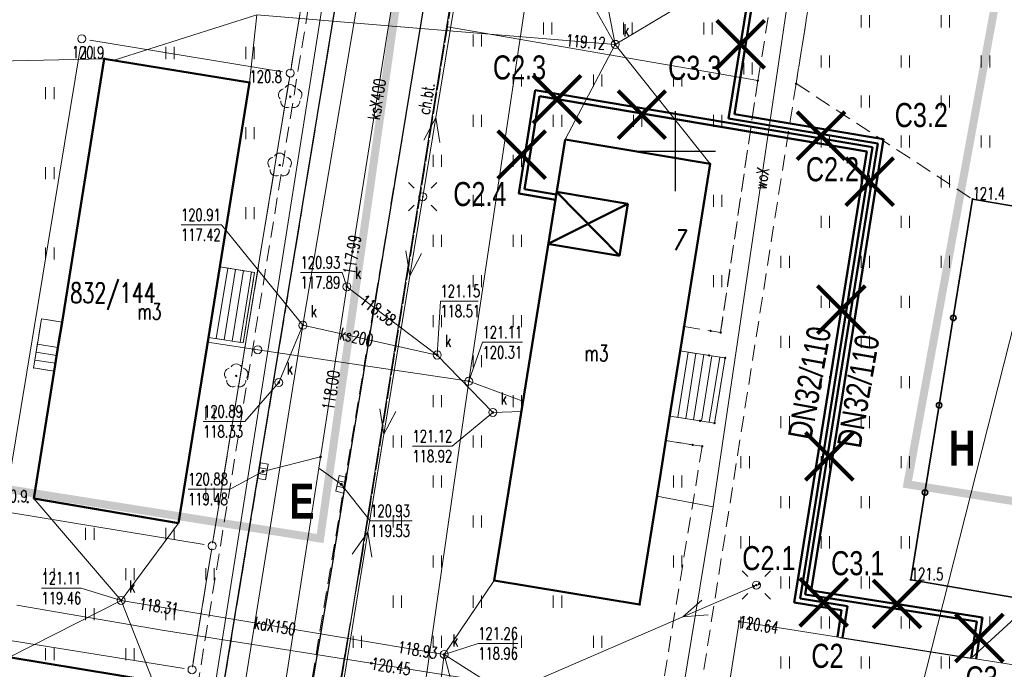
# Model space of a CAD drawing. Header units: metres. Extents: x 6594798 to 6595476, y 5882248 to 5882752.
# Tile 9 of 19: x 6595109 to 6595171, y 5882568 to 5882608. Entities that reach past the tile are written whole.
import ezdxf
from ezdxf import colors
from ezdxf.entities.mleader import LeaderData, LeaderLine
from ezdxf.enums import TextEntityAlignment as Align
from ezdxf.math import Vec2, Vec3

# ---------------------------------------------------------------- set-up
doc = ezdxf.new("R2010")
doc.units = ezdxf.units.M
doc.header["$MEASUREMENT"] = 0
for name, pattern in [('1', [0]), ('1_14', [1, -1]), ('1_OTKC', [1.5, 1, -0.5]), ('1_OTKJ', [2, 1.5, -0.5]), ('1_OTKK', [0]), ('1_OTSP', [1.5, 1, -0.5]), ('1_OTZI', [1.5, 1, -0.5]), ('1_OTZT', [1.5, 1, -0.5]), ('2_EGBS', [0]), ('2_EGBSG', [0]), ('2_EGBU_A', [0]), ('3_SUCP', [0]), ('3_SUEP_A', [0]), ('3_SUKP', [0]), ('3_SUTP_A', [0]), ('3_SUWP', [0]), ('BUR', [3, 2, -1]), ('GDE', [0]), ('GUK', [2, 1.5, -0.5])]:
    doc.linetypes.add(name, pattern=pattern)
doc.layers.get('0').update_dxf_attribs({"color": 250, "linetype": 'CONTINUOUS', "lineweight": 100})
for name, color, linetype, lineweight in [('00 Ciepłociąg', 200, 'CONTINUOUS', 50), ('Dzialki', 7, 'GDE', 18), ('EADTD_T_0_a', 7, 'CONTINUOUS', 18), ('EGBB_E_T_0', 7, 'CONTINUOUS', 20), ('EGBB_L_0', 7, '2_EGBU_A', 50), ('EGBE_L_3', 7, '2_EGBS', 18), ('Kontury', 90, 'GUK', 18), ('Numery_dzialek', 7, 'CONTINUOUS', 13), ('OTK_E_T_1', 7, 'CONTINUOUS', 0), ('OTK_L_0', 7, '1_OTKJ', 18), ('OTK_L_1', 7, '1_OTKK', 25), ('OTK_L_2', 7, '1_OTKC', 18), ('OTO_L_0', 7, 'CONTINUOUS', 35), ('OTR_T_1', 7, 'CONTINUOUS', 18), ('OTS_L_1', 7, '1_OTSP', 18), ('OTZ_L_3', 7, '1_OTZT', 18), ('OTZ_T_0', 3, 'CONTINUOUS', 18), ('Podzial_sekcyjny_krzyze', 7, '1', 0), ('Punkty', 7, 'CONTINUOUS', 18), ('SUCP_L_0', 200, '3_SUCP', 18), ('SUCR_T_0', 200, 'CONTINUOUS', 18), ('SUE_T_3', 7, 'CONTINUOUS', 18), ('SUEP_L_0', 1, '3_SUEP_A', 18), ('SUK_E_T_4', 34, 'CONTINUOUS', 0), ('SUK_T_1', 34, 'CONTINUOUS', 18), ('SUK_T_3', 34, 'CONTINUOUS', 18), ('SUKP_E_T_0', 34, 'CONTINUOUS', 0), ('SUKP_L_0', 34, '3_SUKP', 18), ('SUKR_T_0', 34, 'CONTINUOUS', 18), ('SUP_T_0', 7, 'CONTINUOUS', 18), ('SUP_T_2', 7, 'CONTINUOUS', 18), ('SUTP_L_0', 30, '3_SUTP_A', 18), ('SUTR_T_0', 30, 'CONTINUOUS', 18), ('SUWP_E_T_0', 5, 'CONTINUOUS', 0), ('SUWP_L_0', 5, '3_SUWP', 18), ('UZBOA_L_0', 7, '1', 25)]:
    doc.layers.add(name, color=color, linetype=linetype, lineweight=lineweight)
doc.layers.add('00 opis', color=7, linetype='CONTINUOUS')
doc.layers.add('CIENKA', color=7, linetype='CONTINUOUS')
doc.styles.get("Standard").update_dxf_attribs({"font": 'Simplex.SHX', "width": 0.75})
doc.styles.add('styl1', font='arial.ttf', dxfattribs={"width": 0.75, "height": 1.5})

# ---------------------------------------------------------------- blocks, each defined once
blk = doc.blocks.new('GRT')
at = {"linetype": 'Continuous'}
blk.add_circle((0, 0), 0.25, dxfattribs=at)
blk = doc.blocks.new('GRO')
at = {"linetype": 'Continuous'}
blk.add_circle((0, 0), 0.045, dxfattribs=at)
blk = doc.blocks.new('2_OTRN')
at = {"linetype": 'Continuous'}
blk.add_circle((0, 0), 0.045, dxfattribs=at)
blk = doc.blocks.new('2_OTZT')
at = {"linetype": 'Continuous'}
for p, q in [((-0.2625, -0.375), (-0.2625, 0.375)), ((0.2625, -0.375), (0.2625, 0.375))]:
    blk.add_line(p, q, dxfattribs=at)
blk = doc.blocks.new('2_OTZL')
at = {"linetype": 'Continuous'}
blk.add_circle((0, 0), 0.045, dxfattribs=at)
for centre, start, end in [((0, 0.375), 30.14012, 149.85988), ((-0.357, 0.116), 102.14447, 221.86002), ((0.357, 0.116), 318.13998, 77.85553), ((-0.22, -0.303), 174.14818, 293.85423), ((0.22, -0.303), 246.14577, 5.85182)]:
    blk.add_arc(centre, 0.375, start, end, dxfattribs=at)
blk = doc.blocks.new('4_SUPS')
at = {"linetype": 'Continuous'}
blk.add_circle((0, 0), 0.0625, dxfattribs=at)
blk = doc.blocks.new('4_SUEO_W')
at = {"linetype": 'Continuous'}
for p, q in [((-0.53035, 0.53035), (-0.8839, 0.8839)), ((0.53035, 0.53035), (0.8839, 0.8839)), ((-0.53035, -0.53035), (-0.8839, -0.8839)), ((0.53035, -0.53035), (0.8839, -0.8839))]:
    blk.add_line(p, q, dxfattribs=at)
blk.add_circle((0, 0), 0.025, dxfattribs=at)
blk = doc.blocks.new('4_SUPP')
at = {"linetype": 'Continuous'}
blk.add_circle((0, 0), 0.25, dxfattribs=at)
blk = doc.blocks.new('4_SUKK')
at = {"linetype": 'Continuous'}
for p, q in [((-0.5, -0.25), (-0.5, 0.25)), ((-0.5, 0.25), (0.5, 0.25)), ((-0.175, 0.25), (-0.175, -0.25)), ((0.175, 0.25), (0.175, -0.25)), ((0.5, 0.25), (0.5, -0.25)), ((0.5, -0.25), (-0.5, -0.25))]:
    blk.add_line(p, q, dxfattribs=at)
blk = doc.blocks.new('4_SUKS')
at = {"linetype": 'Continuous'}
blk.add_circle((0, 0), 0.25, dxfattribs=at)
blk = doc.blocks.new('4_SUPK')
at = {"linetype": 'Continuous'}
blk.add_circle((0, 0), 0.25, dxfattribs=at)

msp = doc.modelspace()

# ---------------------------------------------------------------- linework, layer by layer
at = {"layer": '00 Ciepłociąg', "linetype": 'Continuous'}
for p, q in [((6595154.797, 5882611.288), (6595153.31, 5882602.047)), ((6595155.163, 5882611.549), (6595153.676, 5882602.31)), ((6595141.245, 5882603.798), (6595140.21, 5882597.367)), ((6595141.51, 5882603.429), (6595140.576, 5882597.629)), ((6595141.245, 5882603.798), (6595162.298, 5882600.247)), ((6595141.51, 5882603.429), (6595161.931, 5882599.984)), ((6595153.31, 5882602.047), (6595162.618, 5882600.477)), ((6595153.676, 5882602.31), (6595162.985, 5882600.74)), ((6595162.298, 5882600.247), (6595157.769, 5882572.105)), ((6595162.618, 5882600.477), (6595158.09, 5882572.339)), ((6595162.985, 5882600.74), (6595158.457, 5882572.605)), ((6595161.931, 5882599.984), (6595157.402, 5882571.84)), ((6595142.497, 5882596.975), (6595140.21, 5882597.367)), ((6595142.551, 5882597.29), (6595140.576, 5882597.629)), ((6595169.163, 5882570.922), (6595158.457, 5882572.605)), ((6595157.769, 5882572.105), (6595160.729, 5882571.629)), ((6595168.797, 5882570.656), (6595158.09, 5882572.339)), ((6595157.402, 5882571.84), (6595160.364, 5882571.363)), ((6595160.364, 5882571.363), (6595160.1, 5882569.691)), ((6595160.729, 5882571.629), (6595160.417, 5882569.641)), ((6595169.163, 5882570.922), (6595168.755, 5882568.329)), ((6595168.797, 5882570.656), (6595168.439, 5882568.379))]:
    msp.add_line(p, q, dxfattribs=at)
at = {"layer": '00 opis', "color": 251, "linetype": 'BUR', "true_color": 0x636466, "const_width": 0.5}
msp.add_lwpolyline([(6595096.207, 5882538.999), (6595102.866, 5882579.782), (6595127.817, 5882575.836), (6595134.727, 5882624.347), (6595171.577, 5882618.1), (6595164.463, 5882579.221), (6595215.846, 5882571.072), (6595208.593, 5882525.147), (6595159.155, 5882533.357), (6595154.023, 5882501.095), (6595115.2, 5882506.657), (6595120.004, 5882533.77), (6595096.207, 5882538.999)], dxfattribs=at)
at = {"layer": 'CIENKA', "color": 1, "linetype": 'Continuous', "lineweight": 90}
for p, q in [((6595152.567, 5882608.154), (6595155.54, 5882605.181)), ((6595152.567, 5882605.181), (6595155.54, 5882608.154)), ((6595141.121, 5882604.73), (6595144.094, 5882601.757)), ((6595141.121, 5882601.757), (6595144.094, 5882604.73)), ((6595146.406, 5882603.762), (6595149.379, 5882600.788)), ((6595146.406, 5882600.788), (6595149.379, 5882603.762)), ((6595157.591, 5882602.462), (6595160.564, 5882599.488)), ((6595157.591, 5882599.488), (6595160.564, 5882602.462)), ((6595138.906, 5882601.262), (6595141.879, 5882598.288)), ((6595138.906, 5882598.288), (6595141.879, 5882601.262)), ((6595160.616, 5882599.587), (6595163.589, 5882596.613)), ((6595160.616, 5882596.613), (6595163.589, 5882599.587)), ((6595158.854, 5882591.591), (6595161.828, 5882588.617)), ((6595158.854, 5882588.617), (6595161.828, 5882591.591)), ((6595158.116, 5882582.462), (6595161.089, 5882579.488)), ((6595158.116, 5882579.488), (6595161.089, 5882582.462)), ((6595157.762, 5882573.353), (6595160.736, 5882570.38)), ((6595157.762, 5882570.38), (6595160.736, 5882573.353)), ((6595162.323, 5882573.25), (6595165.297, 5882570.277)), ((6595162.323, 5882570.277), (6595165.297, 5882573.25)), ((6595167.472, 5882571.112), (6595170.446, 5882568.139)), ((6595167.472, 5882568.139), (6595170.446, 5882571.112))]:
    msp.add_line(p, q, dxfattribs=at)
at = {"layer": 'Dzialki'}
for p, q in [((6595123.69, 5882533.204), (6595141.67, 5882644.696)), ((6595127.139, 5882612.157), (6595126.031, 5882605.363)), ((6595112.859, 5882606.517), (6595108.161, 5882578.013)), ((6595125.457, 5882604.951), (6595113.433, 5882606.929)), ((6595125.869, 5882604.377), (6595121.161, 5882575.873)), ((6595108.573, 5882577.439), (6595120.587, 5882575.461)), ((6595121, 5882574.887), (6595119.9, 5882568.143)), ((6595119.326, 5882567.729), (6595107.814, 5882569.581))]:
    msp.add_line(p, q, dxfattribs=at)
at = {"layer": 'EGBB_L_0', "linetype": '2_EGBU_A'}
for p, q in [((6595111.707, 5882589.333), (6595114.337, 5882605.769)), ((6595123.407, 5882604.292), (6595114.337, 5882605.769)), ((6595121.552, 5882592.785), (6595123.407, 5882604.292)), ((6595138.676, 5882573.225), (6595143.1, 5882600.727)), ((6595152.15, 5882599.201), (6595143.1, 5882600.727)), ((6595150.299, 5882587.645), (6595152.15, 5882599.201)), ((6595147.014, 5882596.72), (6595142.576, 5882597.469)), ((6595146.49, 5882593.462), (6595142.576, 5882597.469)), ((6595142.052, 5882594.211), (6595147.014, 5882596.72)), ((6595146.49, 5882593.462), (6595147.014, 5882596.72)), ((6595146.49, 5882593.462), (6595142.003, 5882594.219)), ((6595120.845, 5882588.386), (6595121.552, 5882592.785)), ((6595111.488, 5882588.006), (6595111.707, 5882589.333)), ((6595111.214, 5882586.28), (6595111.488, 5882588.006)), ((6595118.973, 5882576.79), (6595120.845, 5882588.386)), ((6595149.685, 5882583.793), (6595150.299, 5882587.645)), ((6595109.943, 5882578.326), (6595111.214, 5882586.28)), ((6595149.39, 5882581.967), (6595149.685, 5882583.793)), ((6595149.05, 5882579.841), (6595149.39, 5882581.967)), ((6595147.757, 5882571.728), (6595149.05, 5882579.841)), ((6595118.973, 5882576.79), (6595109.943, 5882578.326)), ((6595147.757, 5882571.728), (6595138.676, 5882573.225)), ((6595117.466, 5882566.94), (6595108.385, 5882568.446))]:
    msp.add_line(p, q, dxfattribs=at)
at = {"layer": 'EGBE_L_3', "linetype": '2_EGBS'}
for p, q in [((6595120.845, 5882588.386), (6595121.552, 5882592.785)), ((6595122.046, 5882592.706), (6595121.337, 5882588.306)), ((6595122.539, 5882592.626), (6595121.831, 5882588.226)), ((6595123.033, 5882592.547), (6595122.324, 5882588.146)), ((6595123.527, 5882592.467), (6595122.818, 5882588.066)), ((6595123.722, 5882592.436), (6595123.011, 5882588.035)), ((6595110.42, 5882589.541), (6595110.211, 5882588.214)), ((6595111.707, 5882589.333), (6595110.42, 5882589.541)), ((6595111.488, 5882588.006), (6595111.707, 5882589.333)), ((6595110.171, 5882587.959), (6595111.449, 5882587.757)), ((6595111.214, 5882586.28), (6595111.488, 5882588.006)), ((6595123.011, 5882588.035), (6595120.845, 5882588.386)), ((6595110.093, 5882587.465), (6595111.371, 5882587.263)), ((6595149.635, 5882583.481), (6595150.283, 5882587.543)), ((6595150.283, 5882587.543), (6595149.646, 5882583.48)), ((6595150.777, 5882587.466), (6595150.14, 5882583.401)), ((6595151.271, 5882587.388), (6595150.634, 5882583.323)), ((6595151.765, 5882587.311), (6595151.127, 5882583.244)), ((6595110.015, 5882586.971), (6595111.292, 5882586.769)), ((6595152.259, 5882587.233), (6595151.608, 5882583.168)), ((6595152.752, 5882587.154), (6595152.102, 5882583.091)), ((6595153.09, 5882587.1), (6595152.43, 5882583.04)), ((6595109.937, 5882586.477), (6595111.214, 5882586.28)), ((6595151.53, 5882583.18), (6595149.635, 5882583.481)), ((6595152.43, 5882583.04), (6595151.53, 5882583.18))]:
    msp.add_line(p, q, dxfattribs=at)
at = {"layer": 'EGBE_L_3', "linetype": '2_EGBSG'}
for p, q in [((6595121.552, 5882592.785), (6595123.722, 5882592.436)), ((6595110.211, 5882588.214), (6595109.937, 5882586.477)), ((6595150.283, 5882587.543), (6595152.09, 5882587.26)), ((6595152.09, 5882587.26), (6595153.09, 5882587.1))]:
    msp.add_line(p, q, dxfattribs=at)
at = {"layer": 'EGBE_L_3', "linetype": '2_EGBS'}
for p in [(6595121.552, 5882592.785), (6595109.937, 5882586.477)]:
    msp.add_point(p, dxfattribs=at)
at = {"layer": 'Kontury'}
for p, q in [((6595123.637, 5882532.878), (6595141.723, 5882645.022)), ((6595125.977, 5882605.038), (6595127.193, 5882612.482)), ((6595121.108, 5882575.548), (6595125.922, 5882604.702)), ((6595119.847, 5882567.818), (6595121.053, 5882575.212))]:
    msp.add_line(p, q, dxfattribs=at)
at = {"layer": 'OTK_L_0', "linetype": '1_OTKJ'}
for p, q in [((6595124, 5882580.07), (6595134.075, 5882641.269)), ((6595128.667, 5882574.814), (6595134.372, 5882609.52)), ((6595114.175, 5882520.339), (6595124, 5882580.07)), ((6595128.667, 5882574.814), (6595121.458, 5882531.939))]:
    msp.add_line(p, q, dxfattribs=at)
at = {"layer": 'OTK_L_1', "linetype": '1_OTKK'}
for p, q in [((6595124, 5882580.07), (6595134.075, 5882641.269)), ((6595128.667, 5882574.814), (6595134.372, 5882609.52)), ((6595114.175, 5882520.339), (6595124, 5882580.07)), ((6595128.667, 5882574.814), (6595121.458, 5882531.939))]:
    msp.add_line(p, q, dxfattribs=at)
at = {"layer": 'OTK_L_2', "linetype": '1_OTKC'}
for p, q in [((6595164.5, 5882647.69), (6595157.52, 5882604.22)), ((6595118.445, 5882556.124), (6595133.13, 5882645.952)), ((6595134.075, 5882641.269), (6595124, 5882580.07)), ((6595155.13, 5882604.4), (6595157.9, 5882621.15)), ((6595134.372, 5882609.52), (6595121.458, 5882531.939)), ((6595136.008, 5882609.247), (6595135.757, 5882607.75)), ((6595135.757, 5882607.75), (6595130.393, 5882574.53)), ((6595157.52, 5882604.22), (6595151.4, 5882565.37)), ((6595152.81, 5882588.69), (6595155.13, 5882604.4)), ((6595150.283, 5882587.543), (6595150.525, 5882589.054)), ((6595150.525, 5882589.054), (6595152.18, 5882588.79)), ((6595152.18, 5882588.79), (6595152.81, 5882588.69)), ((6595150.283, 5882587.543), (6595152.09, 5882587.26)), ((6595152.09, 5882587.26), (6595153.09, 5882587.1)), ((6595153.09, 5882587.1), (6595152.43, 5882583.04)), ((6595149.387, 5882581.949), (6595149.635, 5882583.481)), ((6595149.635, 5882583.481), (6595151.53, 5882583.18)), ((6595151.53, 5882583.18), (6595152.43, 5882583.04)), ((6595151.06, 5882581.68), (6595149.387, 5882581.949)), ((6595151.66, 5882581.59), (6595148.518, 5882562.516)), ((6595151.66, 5882581.59), (6595151.06, 5882581.68)), ((6595124, 5882580.07), (6595114.175, 5882520.339)), ((6595130.393, 5882574.53), (6595123.088, 5882532.626))]:
    msp.add_line(p, q, dxfattribs=at)
at = {"layer": 'OTO_L_0'}
for p, q in [((6595168.532, 5882597.002), (6595167.331, 5882589.599)), ((6595174.898, 5882595.918), (6595168.532, 5882597.002)), ((6595167.331, 5882589.599), (6595166.447, 5882584.153)), ((6595166.447, 5882584.153), (6595165.564, 5882578.708)), ((6595165.564, 5882578.708), (6595164.68, 5882573.262)), ((6595164.68, 5882573.262), (6595172.071, 5882571.986))]:
    msp.add_line(p, q, dxfattribs=at)
for centre in [(6595167.331, 5882589.599), (6595166.447, 5882584.153), (6595165.564, 5882578.708)]:
    msp.add_circle(centre, 0.17, dxfattribs=at)
at = {"layer": 'OTS_L_1', "linetype": '1_OTSP'}
for p, q in [((6595168.532, 5882597.002), (6595164.68, 5882573.262)), ((6595182.291, 5882594.66), (6595168.532, 5882597.002)), ((6595164.68, 5882573.262), (6595178.479, 5882570.879))]:
    msp.add_line(p, q, dxfattribs=at)
at = {"layer": 'OTZ_L_3', "linetype": '1_OTZI'}
for p, q in [((6595142.309, 5882646.555), (6595135.757, 5882607.75)), ((6595118.445, 5882556.124), (6595133.13, 5882645.952)), ((6595155.13, 5882604.4), (6595157.9, 5882621.15)), ((6595130.393, 5882574.53), (6595135.757, 5882607.75)), ((6595114.337, 5882605.769), (6595111.707, 5882589.333)), ((6595123.407, 5882604.292), (6595114.337, 5882605.769)), ((6595121.547, 5882592.786), (6595123.407, 5882604.292)), ((6595157.52, 5882604.22), (6595151.4, 5882565.37)), ((6595155.13, 5882604.4), (6595152.81, 5882588.69)), ((6595138.676, 5882573.225), (6595143.1, 5882600.727)), ((6595143.1, 5882600.727), (6595152.15, 5882599.201)), ((6595152.15, 5882599.201), (6595150.525, 5882589.054)), ((6595168.532, 5882597.002), (6595164.68, 5882573.262)), ((6595182.291, 5882594.66), (6595168.532, 5882597.002)), ((6595123.722, 5882592.436), (6595121.547, 5882592.786)), ((6595123.011, 5882588.035), (6595123.722, 5882592.436)), ((6595110.42, 5882589.541), (6595109.937, 5882586.477)), ((6595111.707, 5882589.333), (6595110.42, 5882589.541)), ((6595150.525, 5882589.054), (6595152.18, 5882588.79)), ((6595118.973, 5882576.79), (6595120.845, 5882588.386)), ((6595120.845, 5882588.386), (6595123.011, 5882588.035)), ((6595109.937, 5882586.477), (6595111.214, 5882586.28)), ((6595111.214, 5882586.28), (6595109.943, 5882578.326)), ((6595149.387, 5882581.949), (6595149.061, 5882579.891)), ((6595149.387, 5882581.949), (6595151.06, 5882581.68)), ((6595151.66, 5882581.59), (6595148.518, 5882562.516)), ((6595149.061, 5882579.891), (6595147.757, 5882571.728)), ((6595109.943, 5882578.326), (6595118.973, 5882576.79)), ((6595123.088, 5882532.626), (6595130.393, 5882574.53)), ((6595147.757, 5882571.728), (6595138.676, 5882573.225)), ((6595164.68, 5882573.262), (6595178.479, 5882570.879)), ((6595108.385, 5882568.446), (6595117.466, 5882566.94))]:
    msp.add_line(p, q, dxfattribs=at)
at = {"layer": 'OTZ_L_3', "linetype": '1_OTZT'}
for p, q in [((6595157.52, 5882604.22), (6595161.293, 5882627.721)), ((6595157.52, 5882604.22), (6595168.532, 5882597.002)), ((6595152.81, 5882588.69), (6595152.18, 5882588.79)), ((6595151.06, 5882581.68), (6595151.66, 5882581.59))]:
    msp.add_line(p, q, dxfattribs=at)
at = {"layer": 'OTZ_L_3', "linetype": '1_14'}
for p, q in [((6595155.13, 5882604.4), (6595135.757, 5882607.75)), ((6595104.072, 5882605.522), (6595114.337, 5882605.769))]:
    msp.add_line(p, q, dxfattribs=at)
at = {"layer": 'Podzial_sekcyjny_krzyze'}
for p, q in [((6595150, 5882597.5), (6595150, 5882602.5)), ((6595147.5, 5882600), (6595152.5, 5882600))]:
    msp.add_line(p, q, dxfattribs=at)
at = {"layer": 'SUCP_L_0', "linetype": '3_SUCP'}
for p, q in [((6595117.95, 5882570.118), (6595108.895, 5882571.68)), ((6595137.699, 5882567.002), (6595117.95, 5882570.118)), ((6595153.963, 5882570.656), (6595153.008, 5882564.584)), ((6595191.315, 5882564.78), (6595153.963, 5882570.656))]:
    msp.add_line(p, q, dxfattribs=at)
at = {"layer": 'SUEP_L_0', "linetype": '3_SUEP_A'}
for p, q in [((6595135.031, 5882602.094), (6595136.653, 5882611.962)), ((6595134.219, 5882597.16), (6595135.031, 5882602.094)), ((6595134.294, 5882600.695), (6595135.031, 5882602.094)), ((6595135.031, 5882602.094), (6595135.281, 5882600.533)), ((6595133.413, 5882592.226), (6595134.219, 5882597.16)), ((6595133.162, 5882593.787), (6595133.413, 5882592.226)), ((6595133.413, 5882592.226), (6595134.148, 5882593.625)), ((6595131.8, 5882582.357), (6595133.413, 5882592.226)), ((6595131.549, 5882583.918), (6595131.8, 5882582.357)), ((6595131.8, 5882582.357), (6595132.536, 5882583.756)), ((6595130.799, 5882576.23), (6595131.8, 5882582.357)), ((6595129.187, 5882566.361), (6595130.799, 5882576.23)), ((6595129.817, 5882574.871), (6595130.799, 5882576.23)), ((6595130.799, 5882576.23), (6595131.051, 5882574.669)), ((6595150.454, 5882570.949), (6595155.045, 5882572.93)), ((6595151.633, 5882572.003), (6595150.454, 5882570.949)), ((6595132.971, 5882563.407), (6595150.454, 5882570.949)), ((6595150.454, 5882570.949), (6595152.029, 5882571.084))]:
    msp.add_line(p, q, dxfattribs=at)
at = {"layer": 'SUKP_L_0', "linetype": '3_SUKP'}
for p, q in [((6595132.666, 5882624.156), (6595126.737, 5882589.143)), ((6595134.356, 5882622.022), (6595132.09, 5882607.829)), ((6595146.234, 5882606.664), (6595145.086, 5882612.497)), ((6595146.234, 5882606.664), (6595153.654, 5882611.09)), ((6595123.866, 5882608.506), (6595114.951, 5882605.669)), ((6595123.407, 5882604.292), (6595123.866, 5882608.506)), ((6595123.866, 5882608.506), (6595132.09, 5882607.829)), ((6595129.49, 5882591.545), (6595132.09, 5882607.829)), ((6595132.09, 5882607.829), (6595146.234, 5882606.664)), ((6595146.234, 5882606.664), (6595143.1, 5882600.727)), ((6595146.234, 5882606.664), (6595152.15, 5882599.201)), ((6595127.733, 5882580.218), (6595129.49, 5882591.545)), ((6595129.49, 5882591.545), (6595135.122, 5882587.286)), ((6595126.737, 5882589.143), (6595120.213, 5882548.809)), ((6595126.737, 5882589.143), (6595125.236, 5882585.564)), ((6595126.737, 5882589.143), (6595135.122, 5882587.286)), ((6595135.122, 5882587.286), (6595138.592, 5882583.707)), ((6595138.592, 5882583.707), (6595140.371, 5882583.762)), ((6595124.249, 5882580.027), (6595127.842, 5882580.937)), ((6595127.733, 5882580.218), (6595123.864, 5882555.279)), ((6595129.138, 5882579.219), (6595127.733, 5882580.218)), ((6595115.396, 5882571.979), (6595109.943, 5882578.326)), ((6595115.396, 5882571.979), (6595118.973, 5882576.79)), ((6595135.561, 5882568.607), (6595138.676, 5882573.225)), ((6595108.476, 5882568.465), (6595115.396, 5882571.979)), ((6595115.396, 5882571.979), (6595117.376, 5882566.961)), ((6595135.561, 5882568.607), (6595115.396, 5882571.979)), ((6595135.561, 5882568.607), (6595132.974, 5882548.051)), ((6595135.561, 5882568.607), (6595137.063, 5882562.977)), ((6595135.561, 5882568.607), (6595146.179, 5882561.888))]:
    msp.add_line(p, q, dxfattribs=at)
at = {"layer": 'SUKR_T_0', "linetype": 'Continuous', "lineweight": 0}
for p, q in [((6595146.234, 5882606.664), (6595144.736, 5882609.315)), ((6595119.135, 5882595.405), (6595121.659, 5882595.405)), ((6595126.737, 5882589.143), (6595121.659, 5882595.405)), ((6595126.593, 5882592.429), (6595129.199, 5882592.429)), ((6595129.49, 5882591.545), (6595129.199, 5882592.429)), ((6595135.122, 5882587.286), (6595135.325, 5882590.654)), ((6595135.325, 5882590.654), (6595137.686, 5882590.654)), ((6595125.236, 5882585.564), (6595123.118, 5882583.143)), ((6595138.592, 5882583.707), (6595136.049, 5882581.602)), ((6595120.513, 5882583.143), (6595123.118, 5882583.143)), ((6595133.579, 5882581.602), (6595136.049, 5882581.602)), ((6595124.249, 5882580.027), (6595122.209, 5882578.925)), ((6595119.577, 5882578.925), (6595122.209, 5882578.925)), ((6595129.138, 5882579.219), (6595130.943, 5882576.943)), ((6595130.943, 5882576.943), (6595133.549, 5882576.943)), ((6595110.426, 5882572.744), (6595112.896, 5882572.744)), ((6595115.396, 5882571.979), (6595112.896, 5882572.744)), ((6595135.561, 5882568.607), (6595137.687, 5882569.288)), ((6595137.687, 5882569.288), (6595140.157, 5882569.288))]:
    msp.add_line(p, q, dxfattribs=at)
at = {"layer": 'SUTP_L_0', "linetype": '3_SUTP_A'}
for p, q in [((6595142.725, 5882623.275), (6595137.089, 5882585.649)), ((6595123.925, 5882587.612), (6595120.794, 5882588.086)), ((6595137.089, 5882585.649), (6595123.925, 5882587.612)), ((6595131.775, 5882548.807), (6595137.089, 5882585.649)), ((6595137.089, 5882585.649), (6595140.476, 5882584.41))]:
    msp.add_line(p, q, dxfattribs=at)
at = {"layer": 'SUTR_T_0', "linetype": 'Continuous', "lineweight": 0}
for p, q in [((6595137.089, 5882585.649), (6595137.949, 5882588.077)), ((6595137.949, 5882588.077), (6595140.446, 5882588.077))]:
    msp.add_line(p, q, dxfattribs=at)
at = {"layer": 'SUWP_L_0', "linetype": '3_SUWP'}
for p, q in [((6595118.464, 5882548.913), (6595130.313, 5882624.019)), ((6595152.342, 5882577.815), (6595158.262, 5882617.858)), ((6595164.521, 5882563.263), (6595174.12, 5882601.074)), ((6595148.837, 5882578.484), (6595152.342, 5882577.815)), ((6595148.495, 5882554.375), (6595152.342, 5882577.815))]:
    msp.add_line(p, q, dxfattribs=at)
at = {"layer": 'UZBOA_L_0', "linetype": '1'}
for p, q in [((6595150, 5882597.5), (6595150, 5882602.5)), ((6595147.5, 5882600), (6595152.5, 5882600))]:
    msp.add_line(p, q, dxfattribs=at)

# ---------------------------------------------------------------- block references
at = {"layer": 'OTR_T_1'}
for p, rotation in [((6595114.337, 5882605.769), 359.2009685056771), ((6595123.407, 5882604.292), 359.2009681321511), ((6595168.532, 5882597.002), 359.2009662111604), ((6595109.56, 5882578.101), 359.2009680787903), ((6595164.68, 5882573.262), 359.2009658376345)]:
    msp.add_blockref('2_OTRN', p, dxfattribs=dict(at, rotation=rotation))
at = {"layer": 'OTZ_L_3'}
for p in [(6595161.84, 5882608.1), (6595166.84, 5882608.1), (6595142.02, 5882607.66), (6595147.02, 5882607.66), (6595152.02, 5882607.66), (6595137.63, 5882606.9), (6595113.445, 5882606.124), (6595118.445, 5882606.124), (6595123.445, 5882606.124), (6595159.34, 5882605.6), (6595164.34, 5882605.6), (6595169.34, 5882605.6), (6595154.52, 5882605.16), (6595140.13, 5882604.4), (6595145.13, 5882604.4), (6595150.13, 5882604.4), (6595110.945, 5882603.624), (6595161.84, 5882603.1), (6595166.84, 5882603.1), (6595137.63, 5882601.9), (6595142.63, 5882601.9), (6595147.63, 5882601.9), (6595152.63, 5882601.9), (6595123.445, 5882601.124), (6595159.34, 5882600.6), (6595164.34, 5882600.6), (6595169.34, 5882600.6), (6595135.13, 5882599.4), (6595140.13, 5882599.4), (6595110.945, 5882598.624), (6595161.84, 5882598.1), (6595166.84, 5882598.1), (6595137.63, 5882596.9), (6595152.63, 5882596.9), (6595123.445, 5882596.124), (6595159.34, 5882595.6), (6595164.34, 5882595.6), (6595135.13, 5882594.4), (6595140.13, 5882594.4), (6595110.945, 5882593.624), (6595156.84, 5882593.1), (6595161.84, 5882593.1), (6595166.84, 5882593.1), (6595137.63, 5882591.9), (6595152.63, 5882591.9), (6595159.34, 5882590.6), (6595164.34, 5882590.6), (6595135.13, 5882589.4), (6595140.13, 5882589.4), (6595156.84, 5882588.1), (6595161.84, 5882588.1), (6595137.63, 5882586.9), (6595159.34, 5882585.6), (6595164.34, 5882585.6), (6595135.13, 5882584.4), (6595140.13, 5882584.4), (6595120.945, 5882583.624), (6595156.84, 5882583.1), (6595161.84, 5882583.1), (6595132.63, 5882581.9), (6595137.63, 5882581.9), (6595154.34, 5882580.6), (6595159.34, 5882580.6), (6595164.34, 5882580.6), (6595135.13, 5882579.4), (6595150.13, 5882579.4), (6595120.945, 5882578.624), (6595156.84, 5882578.1), (6595161.84, 5882578.1), (6595132.63, 5882576.9), (6595137.63, 5882576.9), (6595113.445, 5882576.124), (6595118.445, 5882576.124), (6595154.34, 5882575.6), (6595159.34, 5882575.6), (6595164.34, 5882575.6), (6595135.13, 5882574.4), (6595150.13, 5882574.4), (6595110.945, 5882573.624), (6595115.945, 5882573.624), (6595120.945, 5882573.624), (6595156.84, 5882573.1), (6595161.84, 5882573.1), (6595132.63, 5882571.9), (6595137.63, 5882571.9), (6595142.63, 5882571.9), (6595113.445, 5882571.124), (6595118.445, 5882571.124), (6595154.34, 5882570.6), (6595159.34, 5882570.6), (6595164.34, 5882570.6), (6595169.34, 5882570.6), (6595130.13, 5882569.4), (6595135.13, 5882569.4), (6595140.13, 5882569.4), (6595145.13, 5882569.4), (6595110.945, 5882568.624), (6595115.945, 5882568.624), (6595156.84, 5882568.1), (6595161.84, 5882568.1), (6595166.84, 5882568.1)]:
    msp.add_blockref('2_OTZT', p, dxfattribs=at)
at = {"layer": 'OTZ_T_0'}
for p in [(6595125.95, 5882603.4), (6595125.29, 5882599.13), (6595122.58, 5882585.98)]:
    msp.add_blockref('2_OTZL', p, dxfattribs=at)
at = {"layer": 'Punkty'}
for name, p in [('GRT', (6595112.94, 5882607.01)), ('GRT', (6595125.95, 5882604.87)), ('GRO', (6595155.13, 5882604.4)), ('GRO', (6595157.52, 5882604.22)), ('GRO', (6595125.95, 5882603.4)), ('GRO', (6595125.29, 5882599.13)), ('GRO', (6595152.15, 5882599.2)), ('GRO', (6595150.52, 5882589.05)), ('GRO', (6595152.18, 5882588.79)), ('GRO', (6595152.81, 5882588.69)), ('GRO', (6595150.28, 5882587.54)), ('GRO', (6595152.09, 5882587.26)), ('GRO', (6595153.09, 5882587.1)), ('GRO', (6595122.58, 5882585.98)), ('GRO', (6595149.63, 5882583.48)), ('GRO', (6595151.53, 5882583.18)), ('GRO', (6595152.43, 5882583.04)), ('GRO', (6595149.39, 5882581.95)), ('GRO', (6595151.06, 5882581.68)), ('GRO', (6595151.66, 5882581.59)), ('GRT', (6595121.08, 5882575.38)), ('GRO', (6595154.89, 5882572.86)), ('GRO', (6595155.04, 5882572.93)), ('GRO', (6595155.2, 5882573)), ('GRO', (6595147.76, 5882571.73)), ('GRT', (6595119.82, 5882567.65))]:
    msp.add_blockref(name, p, dxfattribs=at)
at = {"layer": 'SUCR_T_0'}
for p, rotation in [((6595153.963, 5882570.656), 359.2009661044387), ((6595131.011, 5882568.058), 359.200967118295)]:
    msp.add_blockref('4_SUPS', p, dxfattribs=dict(at, rotation=rotation))
at = {"layer": 'SUE_T_3'}
for name, p in [('4_SUEO_W', (6595134.219, 5882597.16)), ('4_SUPP', (6595134.219, 5882597.16)), ('4_SUEO_W', (6595155.045, 5882572.93)), ('4_SUPP', (6595155.045, 5882572.93))]:
    msp.add_blockref(name, p, dxfattribs=at)
at = {"layer": 'SUK_T_1'}
for p, rotation in [((6595124.249, 5882580.027), 80.57084120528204), ((6595129.138, 5882579.219), 77.55083208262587)]:
    msp.add_blockref('4_SUKK', p, dxfattribs=dict(at, rotation=rotation))
at = {"layer": 'SUK_T_3'}
for p in [(6595146.234, 5882606.664), (6595129.49, 5882591.545), (6595126.737, 5882589.143), (6595135.122, 5882587.286), (6595125.236, 5882585.564), (6595138.592, 5882583.707), (6595115.396, 5882571.979), (6595135.561, 5882568.607)]:
    msp.add_blockref('4_SUKS', p, dxfattribs=at)
at = {"layer": 'SUKR_T_0'}
for p, rotation in [((6595144.166, 5882606.833), 355.2909649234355), ((6595146.234, 5882606.664), 359.2009673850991), ((6595129.841, 5882593.731), 80.93084681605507), ((6595129.49, 5882591.545), 322.8709072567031), ((6595129.49, 5882591.545), 359.2009675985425), ((6595126.737, 5882589.143), 359.2009679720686), ((6595135.122, 5882587.286), 359.2009673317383), ((6595125.236, 5882585.564), 359.2009677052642), ((6595138.592, 5882583.707), 359.200967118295), ((6595127.842, 5882580.937), 81.18083173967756), ((6595124.249, 5882580.027), 359.2009675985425), ((6595129.138, 5882579.219), 359.2009672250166), ((6595115.396, 5882571.979), 351.3809620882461), ((6595115.396, 5882571.979), 359.2009679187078), ((6595135.561, 5882568.607), 350.5109599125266), ((6595135.561, 5882568.607), 82.83084151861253), ((6595135.561, 5882568.607), 359.2009667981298)]:
    msp.add_blockref('4_SUPS', p, dxfattribs=dict(at, rotation=rotation))
at = {"layer": 'SUP_T_0'}
for p in [(6595123.925, 5882587.612), (6595137.089, 5882585.649)]:
    msp.add_blockref('4_SUPK', p, dxfattribs=at)
at = {"layer": 'SUP_T_2'}
for p in [(6595134.219, 5882597.16), (6595155.045, 5882572.93)]:
    msp.add_blockref('4_SUPP', p, dxfattribs=at)
at = {"layer": 'SUTR_T_0', "rotation": 359.2009671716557}
msp.add_blockref('4_SUPS', (6595137.089, 5882585.649), dxfattribs=at)

# ---------------------------------------------------------------- texts
at = {"layer": '00 opis', "linetype": 'Continuous', "attachment_point": 1, "style": 'styl1'}
for s, width, insert, char_height in [('C2.3', 3.41628, (6595138.599, 5882605.973), 1.5), ('C3.3', 3.41628, (6595149.535, 5882605.951), 1.5), ('C3.2', 3.41628, (6595163.674, 5882603.003), 1.5), ('C2.2', 3.41628, (6595158.131, 5882599.623), 1.5), ('C2.4', 3.41628, (6595136.126, 5882598.076), 1.5), ('{\\fArial|b1|i0|c238|p34;\\C30;\\c2254834;H}', 6.03664, (6595167.045, 5882582.575), 2.2), ('{\\fArial|b1|i0|c238|p34;\\C30;\\c2254834;E}', 6.03664, (6595125.914, 5882579.27), 2.2), ('C2.1', 3.41628, (6595154.161, 5882575.365), 1.5), ('C3.1', 3.41628, (6595159.706, 5882575.05), 1.5), ('C2', 3.41628, (6595158.472, 5882569.271), 1.5), ('C3', 3.41628, (6595168.096, 5882567.865), 1.5)]:
    msp.add_mtext_dynamic_manual_height_columns(s, width=width, gutter_width=12.5, heights=[0], dxfattribs=dict(at, insert=insert, char_height=char_height))
at = {"layer": '00 opis', "linetype": 'Continuous', "char_height": 1.5, "attachment_point": 1, "style": 'styl1'}
for insert, rotation in [((6595156.992, 5882582.197), 79.78935), ((6595160.07, 5882581.67), 80.34783)]:
    msp.add_mtext_dynamic_manual_height_columns('DN32/110', width=3.41628, gutter_width=12.5, heights=[0], dxfattribs=dict(at, insert=insert, rotation=rotation))
at = {"layer": 'EADTD_T_0_a', "oblique": 15, "width": 0.7}
msp.add_text('7', height=1.26, rotation=1.05096, dxfattribs=at).set_placement((6595149.725, 5882593.82))
at = {"layer": 'EGBB_E_T_0', "width": 0.7}
for p in [(6595117.165, 5882589.996), (6595145.064, 5882587.402)]:
    msp.add_text('m3', height=1, dxfattribs=at).set_placement(p, align=Align.MIDDLE)
at = {"layer": 'Numery_dzialek', "width": 0.7}
msp.add_text('832/144', height=1.25, dxfattribs=at).set_placement((6595112.22, 5882591.78), align=Align.TOP_LEFT)
at = {"layer": 'OTK_E_T_1', "lineweight": 9, "width": 0.7}
msp.add_text('ch.bt.', height=0.75, rotation=80.21758, dxfattribs=at).set_placement((6595134.439, 5882603.285), align=Align.MIDDLE)
at = {"layer": 'OTR_T_1', "lineweight": 9, "width": 0.7}
for p in [(6595114.337, 5882605.769), (6595109.56, 5882578.101)]:
    msp.add_text('120.9', height=0.75, rotation=359.20097, dxfattribs=at).set_placement(p, align=Align.RIGHT)
for s, p in [('120.8', (6595123.407, 5882604.292)), ('121.4', (6595168.532, 5882597.002)), ('121.5', (6595164.68, 5882573.262))]:
    msp.add_text(s, height=0.75, rotation=359.20097, dxfattribs=at).set_placement(p)
at = {"layer": 'SUCR_T_0', "lineweight": 9, "width": 0.7}
for s, rotation, p in [('120.64', 350.94346, (6595153.963, 5882570.656)), ('120.45', 351.03438, (6595131.011, 5882568.058))]:
    msp.add_text(s, height=0.75, rotation=rotation, dxfattribs=at).set_placement(p, align=Align.MIDDLE_LEFT)
at = {"layer": 'SUK_E_T_4', "lineweight": 9, "width": 0.7}
for p in [(6595146.734, 5882607.164), (6595129.99, 5882592.045), (6595127.237, 5882589.643), (6595135.622, 5882587.786), (6595125.736, 5882586.064), (6595139.092, 5882584.207), (6595115.896, 5882572.479), (6595136.061, 5882569.107)]:
    msp.add_text('k', height=0.75, dxfattribs=at).set_placement(p)
at = {"layer": 'SUKP_E_T_0', "lineweight": 9, "width": 0.7}
for s, rotation, p in [('ksX400', 80.92896, (6595131.358, 5882603.245)), ('ks200', 347.51159, (6595130.087, 5882588.401)), ('kdX150', 350.50806, (6595124.995, 5882570.374))]:
    msp.add_text(s, height=0.75, rotation=rotation, dxfattribs=at).set_placement(p, align=Align.MIDDLE)
at = {"layer": 'SUKR_T_0', "lineweight": 9, "width": 0.7}
for s, rotation, p in [('119.12', 355.29, (6595145.621, 5882606.715)), ('118.93', 350.51, (6595135.12, 5882568.681))]:
    msp.add_text(s, height=0.75, rotation=rotation, dxfattribs=at).set_placement(p, align=Align.MIDDLE_RIGHT)
for s, p in [('120.91', (6595119.135, 5882596.405)), ('117.42', (6595119.135, 5882595.155)), ('120.93', (6595126.593, 5882593.429)), ('117.89', (6595126.593, 5882592.179)), ('121.15', (6595135.325, 5882591.654)), ('118.51', (6595135.325, 5882590.404)), ('120.89', (6595120.513, 5882584.143)), ('118.33', (6595120.513, 5882582.893)), ('121.12', (6595133.579, 5882582.602)), ('118.92', (6595133.579, 5882581.352)), ('120.88', (6595119.577, 5882579.925)), ('119.48', (6595119.577, 5882578.675)), ('120.93', (6595130.943, 5882577.943)), ('119.53', (6595130.943, 5882576.693)), ('121.11', (6595110.426, 5882573.744)), ('119.46', (6595110.426, 5882572.494)), ('121.26', (6595137.687, 5882570.288)), ('118.96', (6595137.687, 5882569.038))]:
    msp.add_text(s, height=0.75, dxfattribs=at).set_placement(p, align=Align.TOP_LEFT)
for s, rotation, p in [('117.99', 80.93, (6595129.614, 5882592.317)), ('118.38', 322.87, (6595130.43, 5882590.834)), ('118.00', 81.18001, (6595128.299, 5882583.866)), ('118.31', 351.38, (6595116.523, 5882571.791))]:
    msp.add_text(s, height=0.75, rotation=rotation, dxfattribs=at).set_placement(p, align=Align.MIDDLE_LEFT)
at = {"layer": 'SUTR_T_0', "lineweight": 9, "width": 0.7}
for s, p in [('121.11', (6595137.949, 5882589.077)), ('120.31', (6595137.949, 5882587.827))]:
    msp.add_text(s, height=0.75, dxfattribs=at).set_placement(p, align=Align.TOP_LEFT)
at = {"layer": 'SUWP_E_T_0', "lineweight": 9, "width": 0.7}
msp.add_text('woX', height=0.75, rotation=81.59122, dxfattribs=at).set_placement((6595155.372, 5882598.309), align=Align.MIDDLE)

# ---------------------------------------------------------------- leaders
at = {"layer": '00 opis', "linetype": 'Continuous'}
ml = msp.add_multileader_mtext('Standard', dxfattribs=at)
ml.set_content('\\A1;TR125/32', color=256, style='styl1')
ml.set_leader_properties()
ml.build(insert=Vec2(0, 0))
ml.multileader.update_dxf_attribs({"text_left_attachment_type": 6, "text_right_attachment_type": 6, "dogleg_length": 0.36, "arrow_head_size": 0.18})
ctx = ml.context
ctx.base_point, ctx.char_height, ctx.arrow_head_size, ctx.landing_gap_size, ctx.plane_origin = Vec3(6595171.109, 5882575.462), 1, 0.18, 0.09, Vec3(6595159.413, 5882573.541)
ctx.left_attachment, ctx.right_attachment = 6, 6
notes = []
notes.append((ctx, [(0, (1, 1, 0), (6595176.17, 5882575.462), (-1, 0), 0.36, [(1, [(6595160.1, 5882569.691), (6595168.439, 5882568.379)], 0, []), (3, [(6595176.767, 5882567.069), (6595176.17, 5882575.462)], 0, [])])]))
ctx.mtext.insert, ctx.mtext.width, ctx.mtext.flow_direction = Vec3(6595171.199, 5882576.662), 33.9308, 5
for ctx, leaders in notes:
    for number, flags, end, landing, length, lines in leaders:
        leader = LeaderData()
        leader.index, (leader.has_last_leader_line, leader.has_dogleg_vector, leader.attachment_direction) = number, flags
        leader.last_leader_point, leader.dogleg_vector, leader.dogleg_length = Vec3(end), Vec3(landing), length
        for number, points, colour, breaks in lines:
            line = LeaderLine()
            line.index, line.vertices, line.color, line.breaks = number, Vec3.list(points), colors.encode_raw_color(colour), breaks
            leader.lines.append(line)
        ctx.leaders.append(leader)

doc.saveas('drawing.dxf')
